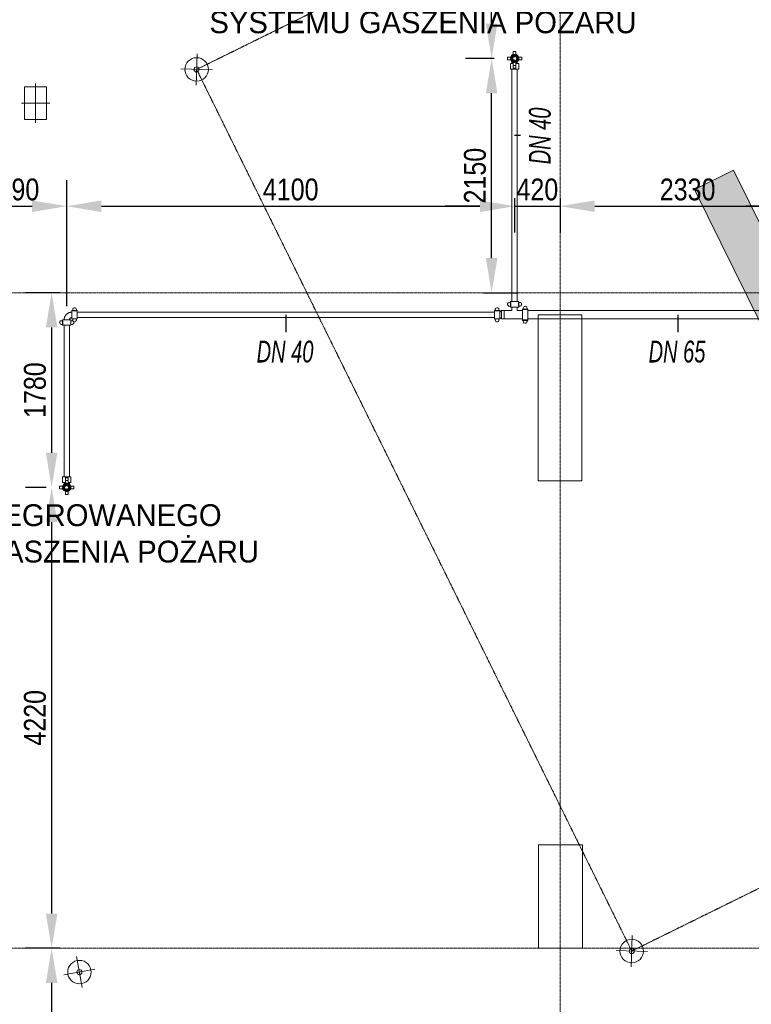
# Model space of a CAD drawing. Header units: centimetres. Extents: x -1589 to 108054, y -205274 to 31709.
# Tile 26 of 256: x 35729 to 42424, y -94665 to -85651. Entities that reach past the tile are written whole.
import ezdxf

# ---------------------------------------------------------------- set-up
doc = ezdxf.new("R2010")
doc.units = ezdxf.units.CM
doc.header["$LTSCALE"] = 0.01
doc.header["$MEASUREMENT"] = 0
doc.linetypes.add('Kropki i Kreski', pattern=[72, 36, -18, 0, -18])
for name, color, linetype in [('2_ściany wewnętrzne.ISTN', 7, 'Continuous'), ('3_lądowisko.K_IR', 7, 'Continuous'), ('3_oświetlenie.K_IR', 7, 'Continuous'), ('4_osie.ISTN', 7, 'Continuous'), ('_WOD-KAN', 7, 'Continuous')]:
    doc.layers.add(name, color=color, linetype=linetype)
for name, color, linetype, lineweight in [('A-ANNO-DIMS', 7, 'Continuous', 30), ('F-SPRN', 7, 'Continuous', 18), ('P-PIPE', 7, 'Continuous', 9), ('P-PIPE-CNTR', 7, 'Continuous', 18), ('P-PIPE-IDEN', 7, 'Continuous', 30)]:
    doc.layers.add(name, color=color, linetype=linetype, lineweight=lineweight)
doc.styles.add('Arial Narrow', font='ARIALN.TTF', dxfattribs={"height": 200})
doc.styles.add('Arial Narrow_B_I', font='ARIALNBI.TTF', dxfattribs={"width": 0.8, "height": 100})
doc.styles.add('GENERATED_STYLE_1', font='txt')
doc.dimstyles.new('Przekątna', dxfattribs={"dimscale": 304.8, "dimtxt": 204.686195, "dimasz": 1.041667, "dimexe": 0.787402, "dimexo": 0.492126, "dimgap": 0.164042, "dimtad": 1, "dimdec": 0, "dimrnd": 10, "dimzin": 0, "dimdsep": 46, "dimtxsty": 'Arial Narrow', "dimsah": 1, "dimcen": 0.09, "dimazin": 0, "dimtfac": 1, "dimtdec": 4, "dimtix": 1, "dimtmove": 0, "dimatfit": 3, "dimfxl": 1, "dimtvp": 1, "dimtolj": 1, "dimtzin": 0, "dimarcsym": 2})
doc.dimstyles.new('Przekątna_1', dxfattribs={"dimscale": 304.8, "dimtxt": 204.686195, "dimasz": 1.041667, "dimexe": 0.787402, "dimexo": 0.492126, "dimgap": 0.164042, "dimtad": 1, "dimdec": 0, "dimrnd": 10, "dimzin": 0, "dimdsep": 46, "dimtxsty": 'Arial Narrow', "dimblk2": 'OBLIQUE', "dimsah": 1, "dimcen": 0.09, "dimazin": 0, "dimtfac": 1, "dimtdec": 4, "dimtix": 1, "dimtmove": 0, "dimatfit": 3, "dimfxl": 1, "dimtvp": 1, "dimtolj": 1, "dimtzin": 0, "dimarcsym": 2})

# ---------------------------------------------------------------- blocks, each defined once
blk = doc.blocks.new('*D719')
at = {"layer": 'A-ANNO-DIMS', "color": 0, "lineweight": -2}
for p, q in [((36159.4, -88275.3), (36159.4, -87119)), ((35274.4, -87284.4), (35274.4, -87599)), ((35591.9, -87359), (35841.9, -87359))]:
    blk.add_line(p, q, dxfattribs=at)
at = {"layer": 'A-ANNO-DIMS', "color": 0}
for points in [[(35591.9, -87306), (35591.9, -87411.9), (35274.4, -87359)], [(35841.9, -87411.9), (35841.9, -87306), (36159.4, -87359)]]:
    blk.add_solid(points, dxfattribs=at)
at = {"layer": 'Defpoints', "color": 0}
for p in [(35274.4, -87134.4), (36159.4, -87359), (36159.4, -88425.3)]:
    blk.add_point(p, dxfattribs=at)
at = {"layer": 'A-ANNO-DIMS', "color": 0, "lineweight": 5, "insert": (35716.9, -87206.9), "char_height": 200, "attachment_point": 5, "style": 'Arial Narrow'}
blk.add_mtext('\\A1;890', dxfattribs=at)
blk = doc.blocks.new('*D720')
at = {"layer": 'A-ANNO-DIMS', "color": 0, "lineweight": -2}
for p, q in [((36159.4, -88275.3), (36159.4, -87119)), ((40257.8, -87284.5), (40257.8, -87599)), ((36476.9, -87359), (39940.3, -87359))]:
    blk.add_line(p, q, dxfattribs=at)
at = {"layer": 'A-ANNO-DIMS', "color": 0}
for points in [[(36476.9, -87306), (36476.9, -87411.9), (36159.4, -87359)], [(39940.3, -87411.9), (39940.3, -87306), (40257.8, -87359)]]:
    blk.add_solid(points, dxfattribs=at)
at = {"layer": 'Defpoints', "color": 0}
for p in [(40257.8, -87134.5), (40257.8, -87359), (36159.4, -88425.3)]:
    blk.add_point(p, dxfattribs=at)
at = {"layer": 'A-ANNO-DIMS', "color": 0, "lineweight": 5, "insert": (38208.6, -87206.9), "char_height": 200, "attachment_point": 5, "style": 'Arial Narrow'}
blk.add_mtext('\\A1;4100', dxfattribs=at)
blk = doc.blocks.new('*D721')
at = {"layer": 'A-ANNO-DIMS', "color": 0, "lineweight": -2}
for p, q in [((40257.8, -87284.5), (40257.8, -87599)), ((40674.4, -87284.4), (40674.4, -87599)), ((39940.3, -87359), (39622.8, -87359)), ((40257.8, -87359), (40674.4, -87359)), ((40991.9, -87359), (41309.4, -87359))]:
    blk.add_line(p, q, dxfattribs=at)
at = {"layer": 'A-ANNO-DIMS', "color": 0}
for points in [[(39940.3, -87411.9), (39940.3, -87306), (40257.8, -87359)], [(40991.9, -87306), (40991.9, -87411.9), (40674.4, -87359)]]:
    blk.add_solid(points, dxfattribs=at)
at = {"layer": 'Defpoints', "color": 0}
for p in [(40257.8, -87134.5), (40674.4, -87134.4), (40674.4, -87359)]:
    blk.add_point(p, dxfattribs=at)
at = {"layer": 'A-ANNO-DIMS', "color": 0, "lineweight": 5, "insert": (40466.1, -87206.9), "char_height": 200, "attachment_point": 5, "style": 'Arial Narrow'}
blk.add_mtext('\\A1;420', dxfattribs=at)
blk = doc.blocks.new('*D722')
at = {"layer": 'A-ANNO-DIMS', "color": 0, "lineweight": -2}
for p, q in [((40674.4, -87284.4), (40674.4, -87599)), ((43007.8, -87284.5), (43007.8, -87599)), ((40991.9, -87359), (42690.3, -87359))]:
    blk.add_line(p, q, dxfattribs=at)
at = {"layer": 'A-ANNO-DIMS', "color": 0}
for points in [[(40991.9, -87306), (40991.9, -87411.9), (40674.4, -87359)], [(42690.3, -87411.9), (42690.3, -87306), (43007.8, -87359)]]:
    blk.add_solid(points, dxfattribs=at)
at = {"layer": 'Defpoints', "color": 0}
for p in [(40674.4, -87134.4), (43007.8, -87134.5), (43007.8, -87359)]:
    blk.add_point(p, dxfattribs=at)
at = {"layer": 'A-ANNO-DIMS', "color": 0, "lineweight": 5, "insert": (41841.1, -87206.9), "char_height": 200, "attachment_point": 5, "style": 'Arial Narrow'}
blk.add_mtext('\\A1;2330', dxfattribs=at)
blk = doc.blocks.new('_Oblique')
at = {"color": 0, "linetype": 'ByBlock', "lineweight": -2}
blk.add_line((-0.5, -0.5), (0.5, 0.5), dxfattribs=at)
blk = doc.blocks.new('*D723')
at = {"layer": 'A-ANNO-DIMS', "color": 0, "lineweight": -2}
for p, q in [((43309.3, -88334.2), (43309.3, -87119)), ((43007.8, -87284.5), (43007.8, -87599)), ((42690.3, -87359), (42372.8, -87359)), ((43007.8, -87359), (43309.3, -87359)), ((43309.3, -87359), (43626.8, -87359))]:
    blk.add_line(p, q, dxfattribs=at)
at = {"layer": 'A-ANNO-DIMS', "color": 0}
blk.add_solid([(42690.3, -87411.9), (42690.3, -87306), (43007.8, -87359)], dxfattribs=at)
at = {"layer": 'Defpoints', "color": 0}
for p in [(43007.8, -87134.5), (43309.3, -87359), (43309.3, -88484.2)]:
    blk.add_point(p, dxfattribs=at)
at = {"layer": 'A-ANNO-DIMS', "color": 0, "lineweight": -2, "xscale": 317.4999999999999, "yscale": 317.4999999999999, "zscale": 317.4999999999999, "rotation": 180}
blk.add_blockref('_Oblique', (43309.3, -87359), dxfattribs=at)
at = {"layer": 'A-ANNO-DIMS', "color": 0, "lineweight": 5, "insert": (43317.3, -87206.9), "char_height": 200, "attachment_point": 5, "style": 'Arial Narrow'}
blk.add_mtext('\\A1;300', dxfattribs=at)
blk = doc.blocks.new('*D730')
at = {"layer": 'A-ANNO-DIMS', "color": 0, "lineweight": -2}
for p, q in [((36095.6, -88151.8), (35781.1, -88151.8)), ((36021.1, -88469.3), (36021.1, -89616.2)), ((35971.9, -89933.7), (35781.1, -89933.7))]:
    blk.add_line(p, q, dxfattribs=at)
at = {"layer": 'A-ANNO-DIMS', "color": 0}
for points in [[(36074, -88469.3), (35968.1, -88469.3), (36021.1, -88151.8)], [(35968.1, -89616.2), (36074, -89616.2), (36021.1, -89933.7)]]:
    blk.add_solid(points, dxfattribs=at)
at = {"layer": 'Defpoints', "color": 0}
for p in [(36245.6, -88151.8), (36021.1, -89933.7), (36121.9, -89933.7)]:
    blk.add_point(p, dxfattribs=at)
at = {"layer": 'A-ANNO-DIMS', "color": 0, "lineweight": 5, "insert": (35868.9, -89042.7), "char_height": 200, "attachment_point": 5, "rotation": 89.99993, "style": 'Arial Narrow'}
blk.add_mtext('\\A1;1780', dxfattribs=at)
blk = doc.blocks.new('*D731')
at = {"layer": 'A-ANNO-DIMS', "color": 0, "lineweight": -2}
for p, q in [((35971.9, -89933.7), (35781.1, -89933.7)), ((36021.1, -90251.2), (36021, -93834.3)), ((36095.6, -94151.8), (35781, -94151.8))]:
    blk.add_line(p, q, dxfattribs=at)
at = {"layer": 'A-ANNO-DIMS', "color": 0}
for points in [[(36074, -90251.2), (35968.1, -90251.2), (36021.1, -89933.7)], [(35968.1, -93834.3), (36074, -93834.3), (36021, -94151.8)]]:
    blk.add_solid(points, dxfattribs=at)
at = {"layer": 'Defpoints', "color": 0}
for p in [(36121.9, -89933.7), (36021, -94151.8), (36245.6, -94151.8)]:
    blk.add_point(p, dxfattribs=at)
at = {"layer": 'A-ANNO-DIMS', "color": 0, "lineweight": 5, "insert": (35868.9, -92042.7), "char_height": 200, "attachment_point": 5, "rotation": 89.99993, "style": 'Arial Narrow'}
blk.add_mtext('\\A1;4220', dxfattribs=at)
blk = doc.blocks.new('*D732')
at = {"layer": 'A-ANNO-DIMS', "color": 0, "lineweight": -2}
for p, q in [((36095.6, -94151.8), (35781, -94151.8)), ((36021, -94469.3), (36021, -97912.7)), ((36011.4, -98230.2), (35781, -98230.2))]:
    blk.add_line(p, q, dxfattribs=at)
at = {"layer": 'A-ANNO-DIMS', "color": 0}
for points in [[(36074, -94469.3), (35968.1, -94469.3), (36021, -94151.8)], [(35968.1, -97912.7), (36074, -97912.7), (36021, -98230.2)]]:
    blk.add_solid(points, dxfattribs=at)
at = {"layer": 'Defpoints', "color": 0}
for p in [(36245.6, -94151.8), (36021, -98230.2), (36161.4, -98230.2)]:
    blk.add_point(p, dxfattribs=at)
at = {"layer": 'A-ANNO-DIMS', "color": 0, "lineweight": 5, "insert": (35868.9, -96191), "char_height": 200, "attachment_point": 5, "rotation": 89.99993, "style": 'Arial Narrow'}
blk.add_mtext('\\A1;4080', dxfattribs=at)
blk = doc.blocks.new('*D733')
at = {"layer": 'A-ANNO-DIMS', "color": 0, "lineweight": -2}
for p, q in [((40070.3, -86006.7), (39807.6, -86006.7)), ((40047.6, -87834.3), (40047.6, -86324.2)), ((39973.1, -88151.8), (40287.6, -88151.8))]:
    blk.add_line(p, q, dxfattribs=at)
at = {"layer": 'A-ANNO-DIMS', "color": 0}
for points in [[(40100.5, -86324.2), (39994.7, -86324.2), (40047.6, -86006.7)], [(39994.7, -87834.3), (40100.5, -87834.3), (40047.6, -88151.8)]]:
    blk.add_solid(points, dxfattribs=at)
at = {"layer": 'Defpoints', "color": 0}
for p in [(40047.6, -86006.7), (40220.3, -86006.7), (39823.1, -88151.8)]:
    blk.add_point(p, dxfattribs=at)
at = {"layer": 'A-ANNO-DIMS', "color": 0, "lineweight": 5, "insert": (39895.5, -87079.2), "char_height": 200, "attachment_point": 5, "rotation": 89.99993, "style": 'Arial Narrow'}
blk.add_mtext('\\A1;2150', dxfattribs=at)
blk = doc.blocks.new('*D734')
at = {"layer": 'A-ANNO-DIMS', "color": 0, "lineweight": -2}
for p, q in [((39973.1, -82151.8), (40287.6, -82151.8)), ((40047.6, -85689.2), (40047.6, -82469.3)), ((40070.3, -86006.7), (39807.6, -86006.7))]:
    blk.add_line(p, q, dxfattribs=at)
at = {"layer": 'A-ANNO-DIMS', "color": 0}
for points in [[(40100.5, -82469.3), (39994.7, -82469.3), (40047.6, -82151.8)], [(39994.7, -85689.2), (40100.5, -85689.2), (40047.6, -86006.7)]]:
    blk.add_solid(points, dxfattribs=at)
at = {"layer": 'Defpoints', "color": 0}
for p in [(39823.1, -82151.8), (40047.6, -82151.8), (40220.3, -86006.7)]:
    blk.add_point(p, dxfattribs=at)
at = {"layer": 'A-ANNO-DIMS', "color": 0, "lineweight": 5, "insert": (39895.5, -84079.2), "char_height": 200, "attachment_point": 5, "rotation": 89.99993, "style": 'Arial Narrow'}
blk.add_mtext('\\A1;3850', dxfattribs=at)

msp = doc.modelspace()

# ---------------------------------------------------------------- hatches: boundary and pattern name
at = {"layer": '3_lądowisko.K_IR', "linetype": 'Continuous', "lineweight": 5, "ltscale": 10}
msp.add_hatch(color=8, dxfattribs=at).paths.add_polyline_path([(43230.2775, -89895.075), (43589.00157, -89718.10879), (43013.86137, -88552.25556), (43914.59289, -88107.90553), (44489.7331, -89273.75876), (44844.53582, -89098.72703), (43517.28919, -86408.29651), (43158.56512, -86585.26272), (43733.70532, -87751.11595), (42836.89515, -88193.53149), (42261.75494, -87027.67827), (41903.03087, -87204.64448)])

# ---------------------------------------------------------------- linework, layer by layer
at = {"layer": '2_ściany wewnętrzne.ISTN', "color": 8, "linetype": 'Continuous', "lineweight": 5, "ltscale": 10, "flags": 128}
for points in [[(40474.38766, -88352.19216), (40474.38766, -89873.23762)], [(40874.38766, -88352.19216), (40474.38766, -88352.19216)], [(40874.38766, -89873.23762), (40874.38766, -88352.19216)], [(40474.38766, -89873.23762), (40874.38766, -89873.23762)], [(40477.5766, -93205.14219), (40477.5766, -94151.82718)], [(40877.5766, -93205.14219), (40477.5766, -93205.14219)], [(40877.5766, -94151.82718), (40877.5766, -93205.14219)], [(40477.5766, -94151.82718), (40877.5766, -94151.82718)]]:
    msp.add_lwpolyline(points, dxfattribs=at)
at = {"layer": '3_lądowisko.K_IR', "color": 8, "linetype": 'Kropki i Kreski', "lineweight": 5, "ltscale": 10, "flags": 128}
msp.add_lwpolyline([(41329.61215, -94177.90319), (49400.90372, -90196.16331), (45419.16383, -82124.87175), (37347.87227, -86106.61163)], close=True, dxfattribs=at)
at = {"layer": '3_lądowisko.K_IR', "color": 8, "linetype": 'Continuous', "lineweight": 5, "ltscale": 10, "flags": 128}
msp.add_lwpolyline([(43230.2775, -89895.075), (41903.03087, -87204.64448), (42261.75494, -87027.67827), (42836.89515, -88193.53149), (43733.70532, -87751.11595), (43158.56512, -86585.26272), (43517.28919, -86408.29651), (44844.53582, -89098.72703), (44489.7331, -89273.75876), (43914.59289, -88107.90553), (43013.86137, -88552.25556), (43589.00157, -89718.10879)], close=True, dxfattribs=at)
at = {"layer": '3_oświetlenie.K_IR', "color": 8, "linetype": 'Continuous', "lineweight": 5, "ltscale": 10}
for p, q in [((37343.70839, -86250.40089), (37352.03615, -85962.82238)), ((37491.66153, -86110.77551), (37204.08301, -86102.44775)), ((35873.74063, -86594.74099), (35873.74063, -86234.74099)), ((35773.74063, -86564.74099), (35773.74063, -86264.74099)), ((35773.74063, -86264.74099), (35973.74063, -86264.74099)), ((35973.74063, -86264.74099), (35973.74063, -86564.74099)), ((35743.74063, -86414.74099), (36003.74063, -86414.74099)), ((35973.74063, -86564.74099), (35773.74063, -86564.74099)), ((41325.44828, -94321.69245), (41333.77603, -94034.11394)), ((41473.40141, -94182.06707), (41185.8229, -94173.73932)), ((36301.80455, -94511.93686), (36248.91368, -94229.14134)), ((36416.75688, -94344.09367), (36133.96135, -94396.98453))]:
    msp.add_line(p, q, dxfattribs=at)
at = {"layer": '3_oświetlenie.K_IR', "color": 8, "linetype": 'Kropki i Kreski', "lineweight": 5, "ltscale": 10}
msp.add_circle((43374.38799, -88151.38747), 11800, dxfattribs=at)
at = {"layer": '3_oświetlenie.K_IR', "color": 8, "linetype": 'Continuous', "lineweight": 5, "ltscale": 10}
for centre, radius in [((37347.87227, -86106.61163), 107.5), ((37347.87227, -86106.61163), 22.97504), ((41329.61215, -94177.90319), 107.5), ((41329.61215, -94177.90319), 22.97504), ((36275.35912, -94370.5391), 107.5), ((36275.35912, -94370.5391), 22.97504)]:
    msp.add_circle(centre, radius, dxfattribs=at)
at = {"layer": '4_osie.ISTN', "color": 7, "linetype": 'Kropki i Kreski', "lineweight": 0, "ltscale": 10}
for p, q in [((40674.38766, -105096.35865), (40674.38766, -67896.26442)), ((64213.19484, -88151.82718), (25489.03617, -88151.82718)), ((64213.19484, -94151.82718), (25489.03617, -94151.82718))]:
    msp.add_line(p, q, dxfattribs=at)
at = {"layer": 'F-SPRN', "color": 30, "true_color": 0xff8000}
for p, q in [((40238.42513, -85987.98132), (40236.18974, -85990.29614)), ((40240.66053, -85985.66651), (40238.42513, -85987.98132)), ((40257.77001, -85979.76991), (40254.55203, -85979.76991)), ((40260.98798, -85979.76991), (40257.77001, -85979.76991)), ((40277.11488, -85987.98132), (40274.87949, -85985.66651)), ((40279.35027, -85990.29614), (40277.11488, -85987.98132)), ((40230.87747, -86003.44448), (40230.87747, -86006.66245)), ((40230.87747, -86006.66245), (40230.87747, -86009.88043)), ((40236.18974, -86023.02876), (40238.42513, -86025.34358)), ((40238.42513, -86025.34358), (40240.66053, -86027.6584)), ((40254.55203, -86033.55499), (40257.77001, -86033.55499)), ((40257.77001, -86033.55499), (40260.98798, -86033.55499)), ((40274.87949, -86027.6584), (40277.11488, -86025.34358)), ((40277.11488, -86025.34358), (40279.35027, -86023.02876)), ((40284.66255, -86006.66245), (40284.66255, -86003.44448)), ((40284.66255, -86009.88043), (40284.66255, -86006.66245)), ((36132.49991, -89930.44351), (36132.49991, -89933.66149)), ((36132.49991, -89933.66149), (36132.49991, -89936.87946)), ((36140.04757, -89914.98036), (36137.81218, -89917.29518)), ((36137.81218, -89950.0278), (36140.04757, -89952.34262)), ((36142.28297, -89912.66554), (36140.04757, -89914.98036)), ((36140.04757, -89952.34262), (36142.28297, -89954.65743)), ((36159.39245, -89906.76895), (36156.17447, -89906.76895)), ((36162.61042, -89906.76895), (36159.39245, -89906.76895)), ((36178.73732, -89914.98036), (36176.50193, -89912.66554)), ((36176.50193, -89954.65743), (36178.73732, -89952.34262)), ((36180.97272, -89917.29518), (36178.73732, -89914.98036)), ((36178.73732, -89952.34262), (36180.97272, -89950.0278)), ((36186.28499, -89933.66149), (36186.28499, -89930.44351)), ((36186.28499, -89936.87946), (36186.28499, -89933.66149)), ((36156.17447, -89960.55403), (36159.39245, -89960.55403)), ((36159.39245, -89960.55403), (36162.61042, -89960.55403))]:
    msp.add_line(p, q, dxfattribs=at)
for centre, radius, start, end in [((40257.77001, -86006.66245), 37.5, 0, 180), ((40257.77001, -86006.66245), 33.8258, 0, 180), ((40257.77001, -86006.66245), 26.89254, 0, 180), ((40238.12936, -85992.16921), 2.69639, 136, 196), ((40238.12936, -85992.16921), 2.69639, 136, 181), ((40257.77001, -86006.66245), 20, 0, 180), ((40257.77001, -86006.66245), 20, 0, 180), ((40242.60015, -85987.53958), 2.69639, 61, 136), ((40242.60015, -85987.53958), 2.69639, 61, 136), ((40254.55203, -85982.4663), 2.69639, 90, 150), ((40254.55203, -85982.4663), 2.69639, 105, 150), ((40257.77001, -85992.08105), 1.01067, 0, 180), ((40257.77001, -85992.08105), 1.01067, 180, 0), ((40260.98798, -85982.4663), 2.69639, 30, 90), ((40260.98798, -85982.4663), 2.69639, 30, 75), ((40272.93987, -85987.53958), 2.69639, 44, 119), ((40272.93987, -85987.53958), 2.69639, 44, 119), ((40277.41065, -85992.16921), 2.69639, 344, 44), ((40277.41065, -85992.16921), 2.69639, 359, 44), ((40257.77001, -86006.66245), 37.5, 180, 0), ((40257.77001, -86006.66245), 33.8258, 180, 0), ((40233.57386, -86003.44448), 2.69639, 105, 180), ((40257.77001, -86006.66245), 26.89254, 180, 0), ((40233.57386, -86009.88043), 2.69639, 180, 255), ((40233.57386, -86003.44448), 2.69639, 105, 165), ((40233.57386, -86009.88043), 2.69639, 195, 255), ((40238.12936, -86021.15569), 2.69639, 164, 224), ((40238.12936, -86021.15569), 2.69639, 179, 224), ((40257.77001, -86006.66245), 20, 180, 0), ((40257.77001, -86006.66245), 20, 180, 0), ((40242.60015, -86025.78533), 2.69639, 224, 299), ((40242.60015, -86025.78533), 2.69639, 224, 299), ((40243.18861, -86006.66245), 1.01067, 90, 270), ((40243.18861, -86006.66245), 1.01067, 270, 90), ((40246.6, -85997.28971), 1.01067, 50, 230), ((40246.6, -86016.0352), 1.01067, 130, 310), ((40246.6, -85997.28971), 1.01067, 230, 50), ((40246.6, -86016.0352), 1.01067, 310, 130), ((40254.55203, -86030.8586), 2.69639, 210, 270), ((40254.55203, -86030.8586), 2.69639, 210, 255), ((40257.77001, -86021.24385), 1.01067, 0, 180), ((40257.77001, -86021.24385), 1.01067, 180, 0), ((40260.98798, -86030.8586), 2.69639, 270, 330), ((40260.98798, -86030.8586), 2.69639, 285, 330), ((40268.94001, -85997.28971), 1.01067, 130, 310), ((40268.94001, -86016.0352), 1.01067, 50, 230), ((40268.94001, -85997.28971), 1.01067, 310, 130), ((40268.94001, -86016.0352), 1.01067, 230, 50), ((40272.35141, -86006.66245), 1.01067, 90, 270), ((40272.93987, -86025.78533), 2.69639, 241, 316), ((40272.93987, -86025.78533), 2.69639, 241, 316), ((40272.35141, -86006.66245), 1.01067, 270, 90), ((40277.41065, -86021.15569), 2.69639, 316, 16), ((40277.41065, -86021.15569), 2.69639, 316, 1), ((40281.96616, -86003.44448), 2.69639, 0, 75), ((40281.96616, -86003.44448), 2.69639, 15, 75), ((40281.96616, -86009.88043), 2.69639, 285, 0), ((40281.96616, -86009.88043), 2.69639, 285, 345), ((36159.39245, -89933.66149), 37.5, 0, 180), ((36159.39245, -89933.66149), 37.5, 180, 0), ((36159.39245, -89933.66149), 33.8258, 0, 180), ((36159.39245, -89933.66149), 33.8258, 180, 0), ((36159.39245, -89933.66149), 26.89254, 0, 180), ((36135.1963, -89930.44351), 2.69639, 105, 180), ((36159.39245, -89933.66149), 26.89254, 180, 0), ((36135.1963, -89936.87946), 2.69639, 180, 255), ((36135.1963, -89930.44351), 2.69639, 105, 165), ((36135.1963, -89936.87946), 2.69639, 195, 255), ((36139.7518, -89919.16825), 2.69639, 136, 196), ((36139.7518, -89919.16825), 2.69639, 136, 181), ((36139.7518, -89948.15473), 2.69639, 164, 224), ((36139.7518, -89948.15473), 2.69639, 179, 224), ((36159.39245, -89933.66149), 20, 0, 180), ((36159.39245, -89933.66149), 20, 0, 180), ((36159.39245, -89933.66149), 20, 180, 0), ((36159.39245, -89933.66149), 20, 180, 0), ((36144.22259, -89914.53861), 2.69639, 61, 136), ((36144.22259, -89914.53861), 2.69639, 61, 136), ((36144.22259, -89952.78436), 2.69639, 224, 299), ((36144.22259, -89952.78436), 2.69639, 224, 299), ((36144.81105, -89933.66149), 1.01067, 90, 270), ((36144.81105, -89933.66149), 1.01067, 270, 90), ((36148.22245, -89924.28874), 1.01067, 50, 230), ((36148.22245, -89943.03423), 1.01067, 130, 310), ((36148.22245, -89924.28874), 1.01067, 230, 50), ((36148.22245, -89943.03423), 1.01067, 310, 130), ((36156.17447, -89909.46534), 2.69639, 90, 150), ((36156.17447, -89909.46534), 2.69639, 105, 150), ((36156.17447, -89957.85764), 2.69639, 210, 270), ((36156.17447, -89957.85764), 2.69639, 210, 255), ((36159.39245, -89919.08009), 1.01067, 0, 180), ((36159.39245, -89919.08009), 1.01067, 180, 0), ((36159.39245, -89948.24289), 1.01067, 0, 180), ((36159.39245, -89948.24289), 1.01067, 180, 0), ((36162.61042, -89909.46534), 2.69639, 30, 90), ((36162.61042, -89957.85764), 2.69639, 270, 330), ((36162.61042, -89909.46534), 2.69639, 30, 75), ((36162.61042, -89957.85764), 2.69639, 285, 330), ((36170.56245, -89924.28874), 1.01067, 130, 310), ((36170.56245, -89943.03423), 1.01067, 50, 230), ((36170.56245, -89924.28874), 1.01067, 310, 130), ((36170.56245, -89943.03423), 1.01067, 230, 50), ((36173.97385, -89933.66149), 1.01067, 90, 270), ((36174.56231, -89914.53861), 2.69639, 44, 119), ((36174.56231, -89914.53861), 2.69639, 44, 119), ((36174.56231, -89952.78436), 2.69639, 241, 316), ((36174.56231, -89952.78436), 2.69639, 241, 316), ((36173.97385, -89933.66149), 1.01067, 270, 90), ((36179.03309, -89919.16825), 2.69639, 344, 44), ((36179.03309, -89919.16825), 2.69639, 359, 44), ((36179.03309, -89948.15473), 2.69639, 316, 16), ((36179.03309, -89948.15473), 2.69639, 316, 1), ((36183.5886, -89930.44351), 2.69639, 0, 75), ((36183.5886, -89936.87946), 2.69639, 285, 0), ((36183.5886, -89936.87946), 2.69639, 285, 345), ((36183.5886, -89930.44351), 2.69639, 15, 74.041458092)]:
    msp.add_arc(centre, radius, start, end, dxfattribs=at)
at = {"layer": 'P-PIPE', "color": 30, "lineweight": 13, "true_color": 0xff8000}
for p, q in [((40270.47001, -85941.51145), (40245.07001, -85941.51145)), ((40245.07001, -85941.51145), (40245.07001, -85958.44479)), ((40245.07001, -85970.74143), (40245.07001, -85958.44479)), ((40270.47001, -85958.44479), (40270.47001, -85941.51145)), ((40270.47001, -85958.44479), (40270.47001, -85970.74143)), ((40192.61901, -85993.96245), (40192.61901, -86019.36245)), ((40209.55234, -85993.96245), (40192.61901, -85993.96245)), ((40192.61901, -86019.36245), (40209.55234, -86019.36245)), ((40209.55234, -85993.96245), (40221.84898, -85993.96245)), ((40221.84898, -86019.36245), (40209.55234, -86019.36245)), ((40219.67001, -86052.38245), (40219.67001, -86103.18245)), ((40244.96779, -86052.38245), (40219.67001, -86052.38245)), ((40245.07001, -86054.88012), (40245.07001, -86042.58348)), ((40245.07001, -86054.88012), (40245.07001, -86071.81345)), ((40245.07001, -86071.76202), (40245.07001, -86094.71579)), ((40245.07001, -86071.81345), (40270.47001, -86071.81345)), ((40270.47001, -86042.58348), (40270.47001, -86054.88012)), ((40270.47001, -86071.81345), (40270.47001, -86054.88012)), ((40270.47001, -86094.71579), (40270.47001, -86071.76202)), ((40295.87001, -86052.38245), (40270.57222, -86052.38245)), ((40293.69103, -85993.96245), (40305.98767, -85993.96245)), ((40305.98767, -86019.36245), (40293.69103, -86019.36245)), ((40295.87001, -86103.18245), (40295.87001, -86052.38245)), ((40322.92101, -85993.96245), (40305.98767, -85993.96245)), ((40305.98767, -86019.36245), (40322.92101, -86019.36245)), ((40322.92101, -86019.36245), (40322.92101, -85993.96245)), ((40219.67001, -86103.18245), (40257.77001, -86103.18245)), ((40245.07001, -86094.71579), (40270.47001, -86094.71579)), ((40257.77001, -86103.18245), (40295.87001, -86103.18245)), ((40221.84898, -88239.4606), (40209.55234, -88239.4606)), ((40219.67001, -88230.99394), (40219.67001, -88281.79394)), ((40295.87001, -88230.99394), (40219.67001, -88230.99394)), ((40221.84898, -88273.32727), (40221.84898, -88239.4606)), ((40305.98767, -88239.4606), (40293.69103, -88239.4606)), ((40293.69103, -88239.4606), (40293.69103, -88273.32727)), ((40295.87001, -88281.79394), (40295.87001, -88230.99394)), ((36255.91245, -88314.81394), (36205.11245, -88314.81394)), ((36205.11245, -88314.81394), (36205.11245, -88391.01394)), ((36213.57911, -88304.69627), (36213.57911, -88316.99291)), ((36213.57911, -88316.99291), (36247.44578, -88316.99291)), ((36247.44578, -88316.99291), (36247.44578, -88304.69627)), ((36255.91245, -88391.01394), (36255.91245, -88314.81394)), ((40123.15001, -88314.81394), (40072.35001, -88314.81394)), ((40072.35001, -88314.81394), (40072.35001, -88391.01394)), ((40080.81667, -88304.69627), (40080.81667, -88316.99291)), ((40080.81667, -88316.99291), (40114.68334, -88316.99291)), ((40114.68334, -88316.99291), (40114.68334, -88304.69627)), ((40123.15001, -88391.01394), (40123.15001, -88314.81394)), ((40209.55234, -88273.32727), (40221.84898, -88273.32727)), ((40219.67001, -88281.79394), (40295.87001, -88281.79394)), ((40293.69103, -88273.32727), (40305.98767, -88273.32727)), ((40379.94401, -88302.11394), (40329.14401, -88302.11394)), ((40329.14401, -88302.11394), (40329.14401, -88403.71394)), ((40337.61067, -88291.99627), (40337.61067, -88305.82107)), ((40337.61067, -88305.82107), (40371.47734, -88305.82107)), ((40371.47734, -88305.82107), (40371.47734, -88291.99627)), ((40379.94401, -88403.71394), (40379.94401, -88302.11394)), ((36123.47142, -88407.1006), (36111.17478, -88407.1006)), ((36121.29245, -88398.63394), (36121.29245, -88449.43394)), ((36197.49245, -88398.63394), (36121.29245, -88398.63394)), ((36123.47142, -88440.96727), (36123.47142, -88407.1006)), ((36207.61011, -88407.1006), (36195.31347, -88407.1006)), ((36195.31347, -88407.1006), (36195.31347, -88440.96727)), ((36197.49245, -88449.43394), (36197.49245, -88398.63394)), ((36205.11245, -88391.01394), (36255.91245, -88391.01394)), ((36247.44578, -88388.83496), (36213.57911, -88388.83496)), ((36213.57911, -88388.83496), (36213.57911, -88401.1316)), ((36247.44578, -88401.1316), (36247.44578, -88388.83496)), ((40072.35001, -88391.01394), (40123.15001, -88391.01394)), ((40114.68334, -88388.83496), (40080.81667, -88388.83496)), ((40080.81667, -88388.83496), (40080.81667, -88401.1316)), ((40114.68334, -88401.1316), (40114.68334, -88388.83496)), ((40329.14401, -88403.71394), (40379.94401, -88403.71394)), ((40371.47734, -88400.0068), (40337.61067, -88400.0068)), ((40337.61067, -88400.0068), (40337.61067, -88413.8316)), ((40371.47734, -88413.8316), (40371.47734, -88400.0068)), ((36111.17478, -88440.96727), (36123.47142, -88440.96727)), ((36121.29245, -88449.43394), (36197.49245, -88449.43394)), ((36195.31347, -88440.96727), (36207.61011, -88440.96727)), ((36121.29245, -89837.14149), (36121.29245, -89887.94149)), ((36159.39245, -89837.14149), (36121.29245, -89837.14149)), ((36172.09245, -89845.60815), (36146.69245, -89845.60815)), ((36146.69245, -89845.60815), (36146.69245, -89868.56192)), ((36172.09245, -89868.51049), (36146.69245, -89868.51049)), ((36146.69245, -89868.51049), (36146.69245, -89885.44382)), ((36197.49245, -89837.14149), (36159.39245, -89837.14149)), ((36172.09245, -89868.56192), (36172.09245, -89845.60815)), ((36172.09245, -89885.44382), (36172.09245, -89868.51049)), ((36197.49245, -89887.94149), (36197.49245, -89837.14149)), ((36094.24145, -89920.96149), (36094.24145, -89946.36149)), ((36111.17478, -89920.96149), (36094.24145, -89920.96149)), ((36094.24145, -89946.36149), (36111.17478, -89946.36149)), ((36111.17478, -89920.96149), (36123.47142, -89920.96149)), ((36123.47142, -89946.36149), (36111.17478, -89946.36149)), ((36121.29245, -89887.94149), (36146.59023, -89887.94149)), ((36146.69245, -89897.74046), (36146.69245, -89885.44382)), ((36172.09245, -89885.44382), (36172.09245, -89897.74046)), ((36172.19466, -89887.94149), (36197.49245, -89887.94149)), ((36195.31347, -89920.96149), (36207.61011, -89920.96149)), ((36207.61011, -89946.36149), (36195.31347, -89946.36149)), ((36224.54345, -89920.96149), (36207.61011, -89920.96149)), ((36207.61011, -89946.36149), (36224.54345, -89946.36149)), ((36224.54345, -89946.36149), (36224.54345, -89920.96149)), ((36146.69245, -89981.87915), (36146.69245, -89969.58251)), ((36146.69245, -89981.87915), (36146.69245, -89998.81249)), ((36146.69245, -89998.81249), (36172.09245, -89998.81249)), ((36172.09245, -89969.58251), (36172.09245, -89981.87915)), ((36172.09245, -89998.81249), (36172.09245, -89981.87915))]:
    msp.add_line(p, q, dxfattribs=at)
at = {"layer": 'P-PIPE', "color": 30, "true_color": 0xff8000}
for p, q in [((40233.62001, -86103.18245), (40233.62001, -88230.99394)), ((40281.92001, -88230.99394), (40281.92001, -86103.18245)), ((40072.35001, -88328.76394), (36255.91245, -88328.76394)), ((40137.37401, -88314.81394), (40121.75301, -88328.78394)), ((40162.52001, -88314.81394), (40137.37401, -88314.81394)), ((40137.37401, -88314.81394), (40137.37401, -88391.01394)), ((40233.64001, -88314.81394), (40162.52001, -88314.81394)), ((40162.52001, -88314.81394), (40162.52001, -88352.91394)), ((40162.52001, -88391.01394), (40162.52001, -88314.81394)), ((40233.64001, -88281.79394), (40233.64001, -88314.81394)), ((40281.90001, -88314.81394), (40281.90001, -88281.79394)), ((40329.14401, -88314.81394), (40281.90001, -88314.81394)), ((42885.64549, -88314.86394), (40379.94401, -88314.86394)), ((36255.91245, -88377.06394), (40072.35001, -88377.06394)), ((40121.75301, -88377.04394), (40137.37401, -88391.01394)), ((40137.37401, -88391.01394), (40162.52001, -88391.01394)), ((40162.52001, -88352.91394), (40162.52001, -88391.01394)), ((40162.52001, -88391.01394), (40329.14401, -88391.01394)), ((40379.94401, -88390.96394), (42885.64549, -88390.96394)), ((36135.24245, -88449.43394), (36135.24245, -89837.14149)), ((36183.54245, -89837.14149), (36183.54245, -88449.43394))]:
    msp.add_line(p, q, dxfattribs=at)
at = {"layer": 'P-PIPE', "color": 30, "true_color": 0xff8000, "flags": 128}
for points in [[(40233.64001, -86051.89527), (40233.64001, -86050.01411), (40233.64001, -86048.13897), (40233.64001, -86046.27286), (40233.64001, -86044.41875), (40233.64001, -86042.57962), (40233.64001, -86040.7584), (40233.64001, -86038.95802), (40233.64001, -86037.18135), (40233.64001, -86035.76)], [(40281.90001, -86036.70624), (40281.90001, -86038.47603), (40281.90001, -86040.27029), (40281.90001, -86042.08617), (40281.90001, -86043.92075), (40281.90001, -86045.77111), (40281.90001, -86047.63428), (40281.90001, -86049.50728), (40281.90001, -86051.38711)], [(36204.14958, -88328.83114), (36203.66033, -88328.84093), (36200.81577, -88329.0118), (36197.98031, -88329.2963), (36195.1585, -88329.69395), (36192.35485, -88330.20413), (36189.57385, -88330.82602), (36186.81994, -88331.55862), (36184.09752, -88332.40076), (36181.41097, -88333.35109), (36178.76456, -88334.4081), (36176.16254, -88335.57009), (36173.60907, -88336.83521), (36171.10823, -88338.20142), (36168.66402, -88339.66655), (36166.28037, -88341.22825), (36163.96106, -88342.88402), (36161.70983, -88344.63121), (36159.53027, -88346.46703), (36157.42586, -88348.38854), (36155.39998, -88350.39267), (36153.45586, -88352.47621), (36151.59661, -88354.63583), (36149.82522, -88356.86807), (36148.14451, -88359.16936), (36146.55716, -88361.53602), (36145.06573, -88363.96426), (36143.6726, -88366.4502), (36142.37999, -88368.98987), (36141.18998, -88371.57919), (36140.10446, -88374.21403), (36139.12518, -88376.89017), (36138.25369, -88379.60334), (36137.4914, -88382.34918), (36136.83953, -88385.12331), (36136.29911, -88387.92129), (36135.87101, -88390.73864), (36135.55593, -88393.57085), (36135.35435, -88396.41341), (36135.28594, -88398.63394)], [(36183.59597, -88398.19394), (36183.68776, -88397.27911), (36183.81605, -88396.36869), (36183.98066, -88395.46412), (36184.1813, -88394.56686), (36184.41767, -88393.67835), (36184.68937, -88392.79999), (36184.99599, -88391.93321), (36185.33702, -88391.07938), (36185.71192, -88390.23986), (36186.1201, -88389.41602), (36186.56089, -88388.60915), (36187.03359, -88387.82056), (36187.53746, -88387.0515), (36188.07167, -88386.3032), (36188.63538, -88385.57687), (36189.22769, -88384.87366), (36189.84764, -88384.1947), (36190.49425, -88383.54107), (36191.16648, -88382.91382), (36191.86325, -88382.31396), (36192.58346, -88381.74244), (36193.32594, -88381.20018), (36194.08952, -88380.68804), (36194.87296, -88380.20685), (36195.67502, -88379.75737), (36196.49442, -88379.34033), (36197.32983, -88378.95638), (36198.17993, -88378.60615), (36199.04336, -88378.2902), (36199.91873, -88378.00902), (36200.80464, -88377.76308), (36201.69968, -88377.55276), (36202.60241, -88377.3784), (36203.5114, -88377.24028), (36204.42518, -88377.13862), (36205.34229, -88377.07359)], [(36135.26245, -89903.6177), (36135.26245, -89901.84791), (36135.26245, -89900.05365), (36135.26245, -89898.23777), (36135.26245, -89896.40319), (36135.26245, -89894.55283), (36135.26245, -89892.68966), (36135.26245, -89890.81666), (36135.26245, -89888.93683)], [(36183.52245, -89888.42867), (36183.52245, -89890.30983), (36183.52245, -89892.18497), (36183.52245, -89894.05108), (36183.52245, -89895.90519), (36183.52245, -89897.74432), (36183.52245, -89899.56554), (36183.52245, -89901.36592), (36183.52245, -89903.14259), (36183.52245, -89904.56394)]]:
    msp.add_lwpolyline(points, dxfattribs=at)
at = {"layer": 'P-PIPE', "color": 30, "lineweight": 13, "true_color": 0xff8000}
for centre, radius, start, end in [((40257.77001, -86006.66245), 38.1, 0, 180), ((40257.77001, -86006.66245), 38.1, 106.482318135, 109.471220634), ((40257.77001, -86006.66245), 38.1, 90, 103.35116014), ((40257.77001, -86006.66245), 38.1, 76.64883986, 90), ((40257.77001, -86006.66245), 38.1, 70.528779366, 73.517681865), ((40257.77001, -86006.66245), 38.1, 166.64883986, 180), ((40257.77001, -86006.66245), 38.1, 180, 0), ((40257.77001, -86006.66245), 38.1, 180, 192.268949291), ((40257.77001, -86006.66245), 38.1, 160.528779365, 163.517681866), ((40257.77001, -86006.66245), 38.1, 196.482318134, 199.471220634), ((40257.77001, -86006.66245), 38.1, 250.528779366, 253.517681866), ((40257.77001, -86006.66245), 38.1, 256.64883986, 270), ((40257.77001, -86006.66245), 38.1, 270, 283.35116014), ((40257.77001, -86006.66245), 38.1, 286.482318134, 289.471220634), ((40257.77001, -86006.66245), 38.1, 16.482318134, 19.471220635), ((40257.77001, -86006.66245), 38.1, 340.528779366, 343.517681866), ((40257.77001, -86006.66245), 38.1, 0, 13.35116014), ((40257.77001, -86006.66245), 38.1, 347.731050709, 0), ((40209.55234, -88256.39394), 16.93333, 90, 270), ((40209.55234, -88256.39394), 16.93333, 105, 224.999999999), ((40305.98767, -88256.39394), 16.93333, 60, 90), ((40305.98767, -88256.39394), 16.93333, 270, 90), ((40305.98767, -88256.39394), 16.93333, 345, 44.999999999), ((36230.51245, -88304.69627), 16.93333, 0, 180), ((36230.51245, -88304.69627), 16.93333, 150, 180), ((36230.51245, -88304.69627), 16.93333, 15, 135.000000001), ((40097.75001, -88304.69627), 16.93333, 0, 180), ((40097.75001, -88304.69627), 16.93333, 150, 180), ((40097.75001, -88304.69627), 16.93333, 75, 135.000000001), ((40097.75001, -88304.69627), 16.93333, 15, 44.999999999), ((40209.55234, -88256.39394), 16.93333, 240, 270), ((40305.98767, -88256.39394), 16.93333, 285, 315.000000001), ((40354.54401, -88291.99627), 16.93333, 0, 180), ((40354.54401, -88291.99627), 16.93333, 105, 165), ((40354.54401, -88291.99627), 16.93333, 30, 60), ((36111.17478, -88424.03394), 16.93333, 90, 270), ((36111.17478, -88424.03394), 16.93333, 165, 224.999999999), ((36111.17478, -88424.03394), 16.93333, 105, 135.000000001), ((36207.61011, -88424.03394), 16.93333, 60, 90), ((36207.61011, -88424.03394), 16.93333, 270, 90), ((36207.61011, -88424.03394), 16.93333, 285, 29.307320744), ((36230.51245, -88401.1316), 16.93333, 180, 0), ((36230.51245, -88401.1316), 16.93333, 195, 208.800244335), ((36230.51245, -88401.1316), 16.93333, 255, 315.000000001), ((36230.51245, -88401.1316), 16.93333, 330, 0), ((40097.75001, -88401.1316), 16.93333, 180, 0), ((40097.75001, -88401.1316), 16.93333, 195, 315.000000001), ((40097.75001, -88401.1316), 16.93333, 330, 0), ((40354.54401, -88413.8316), 16.93333, 180, 0), ((40354.54401, -88413.8316), 16.93333, 210, 240), ((40354.54401, -88413.8316), 16.93333, 330, 0), ((36111.17478, -88424.03394), 16.93333, 240, 270), ((40354.54401, -88413.8316), 16.93333, 270, 300), ((36159.39245, -89933.66149), 38.1, 0, 180), ((36159.39245, -89933.66149), 38.1, 166.64883986, 180), ((36159.39245, -89933.66149), 38.1, 180, 0), ((36159.39245, -89933.66149), 38.1, 180, 193.35116014), ((36159.39245, -89933.66149), 38.1, 160.528779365, 163.517681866), ((36159.39245, -89933.66149), 38.1, 196.482318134, 199.471220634), ((36159.39245, -89933.66149), 38.1, 106.482318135, 109.471220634), ((36159.39245, -89933.66149), 38.1, 90, 103.35116014), ((36159.39245, -89933.66149), 38.1, 76.64883986, 90), ((36159.39245, -89933.66149), 38.1, 70.528779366, 73.517681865), ((36159.39245, -89933.66149), 38.1, 16.482318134, 19.471220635), ((36159.39245, -89933.66149), 38.1, 340.528779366, 343.517681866), ((36159.39245, -89933.66149), 38.1, 0, 13.35116014), ((36159.39245, -89933.66149), 38.1, 346.64883986, 0), ((36159.39245, -89933.66149), 38.1, 250.528779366, 253.517681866), ((36159.39245, -89933.66149), 38.1, 256.64883986, 270), ((36159.39245, -89933.66149), 38.1, 270, 283.35116014), ((36159.39245, -89933.66149), 38.1, 286.482318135, 289.471220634)]:
    msp.add_arc(centre, radius, start, end, dxfattribs=at)
at = {"layer": 'P-PIPE-CNTR', "color": 30, "true_color": 0xff8000}
for p, q in [((40257.77001, -85968.56245), (40257.77001, -85966.66245)), ((40257.77001, -86046.66245), (40257.77001, -86044.76245)), ((36159.39245, -89895.56149), (36159.39245, -89893.66149)), ((36159.39245, -89973.66149), (36159.39245, -89971.76149))]:
    msp.add_line(p, q, dxfattribs=at)
at = {"layer": 'P-PIPE-IDEN'}
for p, q in [((40257.77001, -86708.00768), (40310.49752, -86708.00768)), ((38164.45357, -88352.91394), (38164.45357, -88512.01118)), ((41751.67367, -88352.91394), (41751.67367, -88512.01118))]:
    msp.add_line(p, q, dxfattribs=at)

# ---------------------------------------------------------------- texts
at = {"layer": '_WOD-KAN', "color": 7, "linetype": 'Continuous', "lineweight": 15, "char_height": 200, "attachment_point": 4, "rotation": 359.998969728, "style": 'GENERATED_STYLE_1'}
for insert in [(37464.93413, -85509.84903), (34010.34679, -90355.57901)]:
    msp.add_mtext('\\pxql;\\A1;DYSZA ZINTEGROWANEGO \\PSYSTEMU GASZENIA POŻARU', dxfattribs=dict(at, insert=insert))
at = {"layer": 'P-PIPE-IDEN', "insert": (40388.31002, -86975.20768), "char_height": 200, "width": 641.35, "attachment_point": 1, "rotation": 90, "style": 'Arial Narrow_B_I'}
msp.add_mtext('DN 40', dxfattribs=at)
at = {"layer": 'P-PIPE-IDEN', "char_height": 200, "width": 641.35, "attachment_point": 1, "style": 'Arial Narrow_B_I'}
for s, insert in [('DN 40', (37897.25357, -88589.82368)), ('DN 65', (41484.47367, -88589.82368))]:
    msp.add_mtext(s, dxfattribs=dict(at, insert=insert))

# ---------------------------------------------------------------- dimensions: what is measured, and where the dimension line sits
at = {"layer": 'A-ANNO-DIMS', "lineweight": 5}
for base, p1, p2, override, picture, middle in [((40047.63206, -82151.79595), (40220.27001, -86006.66245), (39823.12566, -82151.79566), {"dimpost": '<>', "dimfxl": 3875.270526}, '*D734', (39895.51498, -84079.22889)), ((40047.62708, -86006.66223), (39823.11791, -88151.79566), (40220.27001, -86006.66245), {"dimpost": '<>', "dimfxl": 2181.588011}, '*D733', (39895.5111, -87079.22889)), ((36021.05325, -89933.66136), (36245.56196, -88151.79103), (36121.89245, -89933.66149), {"dimpost": '<>', "dimfxl": 1786.156899}, '*D730', (35868.93981, -89042.72585)), ((36021.0478, -94151.79074), (36121.89245, -89933.66149), (36245.5542, -94151.79103), {"dimpost": '<>', "dimfxl": 4219.941834}, '*D731', (35868.93593, -92042.72585)), ((36021.04253, -98230.249), (36245.5542, -94151.79103), (36161.37739, -98230.24919), {"dimpost": '<>', "dimfxl": 4079.326739}, '*D732', (35868.93057, -96191.01968))]:
    dim = msp.add_linear_dim(base=base, p1=p1, p2=p2, angle=89.999925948, dimstyle='Przekątna', override=override, dxfattribs=at)
    dim.commit()
    dim.dimension.update_dxf_attribs({"geometry": picture, "text_midpoint": middle})
for base, p1, p2, dimstyle, override, picture, middle in [((36159.39245, -87358.96494), (35274.36972, -87134.43317), (36159.39245, -88425.30394), 'Przekątna', {"dimpost": '<>', "dimfxl": 1565.123818}, '*D719', (35716.88108, -87206.85034)), ((40257.77001, -87358.96494), (36159.39245, -88425.30394), (40257.77001, -87134.45854), 'Przekątna', {"dimpost": '<>', "dimfxl": 4296.857044}, '*D720', (38208.58123, -87206.85034)), ((40674.36972, -87358.96494), (40257.77001, -87134.45854), (40674.36972, -87134.44015), 'Przekątna', {"dimpost": '<>', "dimfxl": 416.599711}, '*D721', (40466.06986, -87206.85034)), ((43007.81949, -87358.96494), (40674.36972, -87134.44015), (43007.81949, -87134.45854), 'Przekątna', {"dimpost": '<>', "dimfxl": 2333.449778}, '*D722', (41841.09461, -87206.85034)), ((43309.31749, -87358.96494), (43007.81949, -87134.45854), (43309.31749, -88484.23194), 'Przekątna_1', {"dimpost": '<>', "dimfxl": 1383.036251}, '*D723', (43317.31849, -87206.85034))]:
    dim = msp.add_linear_dim(base=base, p1=p1, p2=p2, dimstyle=dimstyle, override=override, dxfattribs=at)
    dim.commit()
    dim.dimension.update_dxf_attribs({"geometry": picture, "text_midpoint": middle})

doc.saveas('drawing.dxf')
